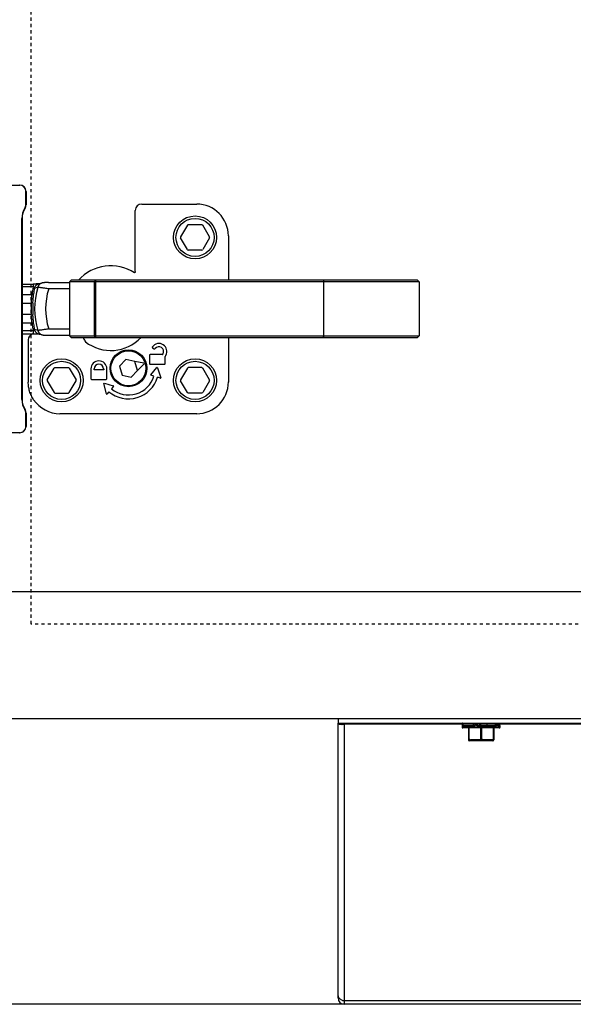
# Model space of a CAD drawing. Header units: millimetres. Extents: x -56303 to -45239, y -20463 to -4540.
# Tile 153 of 256: x -49545 to -49528, y -15368 to -15337. Entities that reach past the tile are written whole.
import ezdxf

# ---------------------------------------------------------------- set-up
doc = ezdxf.new("R2010")
doc.units = ezdxf.units.MM
doc.linetypes.add('Dashed3cust', pattern=[2, 1, -1])
doc.layers.add('_HVAC_podkład', color=8, linetype='Continuous')
doc.layers.add('_HVAC_urzadzenia', color=220, linetype='Continuous', lineweight=35)

# ---------------------------------------------------------------- blocks, each defined once
blk = doc.blocks.new('A$C69557CD5')
at = {"linetype": 'Dashed3cust', "lineweight": -3}
for p, q in [((782.96, 119.69), (782.96, 895.31)), ((1113.16, 119.69), (782.96, 119.69))]:
    blk.add_line(p, q, dxfattribs=at)
at = {"linetype": 'Continuous', "lineweight": -3}
for p, q in [((751.84, 257.96), (779.34, 257.96)), ((781.28, 251.75), (781.28, 255.96)), ((781.34, 255.96), (781.34, 251.75)), ((817.73, 251.96), (835.05, 251.96)), ((815.73, 230.77), (815.73, 249.96)), ((780.03, 190.46), (780.03, 247.46)), ((780.09, 247.46), (780.09, 190.46)), ((832.14, 245.31), (830, 241.61)), ((836.67, 245.46), (832.4, 245.46)), ((839.07, 241.61), (836.93, 245.31)), ((845.03, 241.97), (845.03, 227.96)), ((832.14, 237.61), (830, 241.31)), ((839.07, 241.31), (836.93, 237.61)), ((836.67, 237.46), (832.4, 237.46)), ((780.03, 226.78), (783.6, 226.78)), ((783.54, 226.78), (783.54, 225.87)), ((783.78, 226.79), (783.6, 226.78)), ((783.95, 226.79), (783.78, 226.79)), ((784.1, 226.79), (783.95, 226.79)), ((784.25, 226.79), (784.1, 226.79)), ((784.39, 226.79), (784.25, 226.79)), ((784.51, 226.8), (784.39, 226.79)), ((784.63, 226.8), (784.51, 226.8)), ((784.74, 226.81), (784.63, 226.8)), ((784.84, 226.81), (784.74, 226.81)), ((784.93, 226.81), (784.84, 226.81)), ((785.01, 226.82), (784.93, 226.81)), ((785.08, 226.82), (785.01, 226.82)), ((785.15, 226.83), (785.08, 226.82)), ((785.2, 226.83), (785.15, 226.83)), ((785.25, 226.83), (785.2, 226.83)), ((785.3, 226.84), (785.25, 226.83)), ((785.86, 226.97), (785.3, 226.83)), ((785.33, 226.84), (785.3, 226.84)), ((785.35, 226.84), (785.33, 226.84)), ((785.36, 226.84), (785.35, 226.84)), ((785.37, 226.84), (785.36, 226.84)), ((785.37, 226.85), (785.37, 226.84)), ((786.4, 227.12), (785.86, 226.97)), ((786.42, 227.12), (786.4, 227.12)), ((786.45, 227.13), (786.42, 227.12)), ((786.48, 227.14), (786.45, 227.13)), ((786.51, 227.14), (786.48, 227.14)), ((786.54, 227.15), (786.51, 227.14)), ((786.57, 227.16), (786.54, 227.15)), ((786.6, 227.16), (786.57, 227.16)), ((786.63, 227.17), (786.6, 227.16)), ((786.66, 227.17), (786.63, 227.17)), ((786.69, 227.17), (786.66, 227.17)), ((786.72, 227.18), (786.69, 227.17)), ((786.75, 227.18), (786.72, 227.18)), ((786.78, 227.19), (786.75, 227.18)), ((786.81, 227.19), (786.78, 227.19)), ((786.84, 227.19), (786.81, 227.19)), ((786.88, 227.2), (786.84, 227.19)), ((786.91, 227.2), (786.88, 227.2)), ((786.94, 227.2), (786.91, 227.2)), ((786.98, 227.21), (786.94, 227.2)), ((787.01, 227.21), (786.98, 227.21)), ((787.05, 227.21), (787.01, 227.21)), ((787.13, 227.22), (787.05, 227.21)), ((787.22, 227.22), (787.13, 227.22)), ((787.31, 227.23), (787.22, 227.22)), ((787.41, 227.23), (787.31, 227.23)), ((787.52, 227.23), (787.41, 227.23)), ((787.64, 227.24), (787.52, 227.23)), ((787.78, 227.24), (787.64, 227.24)), ((787.92, 227.24), (787.78, 227.24)), ((788.08, 227.25), (787.92, 227.24)), ((788.24, 227.25), (788.08, 227.25)), ((788.41, 227.25), (788.24, 227.25)), ((788.41, 227.25), (795.03, 227.25)), ((795.03, 227.46), (795.53, 227.96)), ((795.19, 227.61), (795.03, 227.46)), ((795.03, 227.46), (795.03, 210.46)), ((905.03, 227.46), (795.03, 227.46)), ((795.28, 227.7), (795.19, 227.61)), ((795.36, 227.79), (795.28, 227.7)), ((795.45, 227.88), (795.36, 227.79)), ((795.52, 227.95), (795.45, 227.88)), ((904.53, 227.96), (795.53, 227.96)), ((803.15, 227.96), (802.93, 227.46)), ((802.93, 210.46), (802.93, 227.46)), ((803.15, 227.96), (803.15, 209.96)), ((813.78, 227.96), (813.77, 227.96)), ((874.98, 227.96), (874.98, 209.96)), ((874.98, 227.96), (875.09, 227.46)), ((875.09, 210.46), (875.09, 227.46)), ((904.53, 227.96), (905.03, 227.46)), ((905.03, 227.46), (905.03, 210.46)), ((783.54, 225.87), (780.03, 225.87)), ((780.03, 223.47), (783.24, 223.47)), ((795.03, 225.25), (788.48, 225.25)), ((780.03, 220.75), (783, 220.75)), ((783, 217.16), (780.03, 217.16)), ((783.24, 214.44), (780.03, 214.44)), ((783.54, 212.04), (780.03, 212.04)), ((780.03, 211.13), (783.61, 211.13)), ((783.54, 212.04), (783.54, 211.13)), ((783.61, 211.13), (783.79, 211.13)), ((783.79, 211.13), (783.96, 211.12)), ((783.96, 211.12), (784.12, 211.12)), ((784.12, 211.12), (784.27, 211.12)), ((784.27, 211.12), (784.41, 211.12)), ((784.41, 211.12), (784.54, 211.11)), ((784.54, 211.11), (784.66, 211.11)), ((784.66, 211.11), (784.77, 211.11)), ((784.77, 211.11), (784.87, 211.1)), ((784.87, 211.1), (784.95, 211.1)), ((784.95, 211.1), (785.04, 211.09)), ((785.04, 211.09), (785.11, 211.09)), ((785.11, 211.09), (785.17, 211.08)), ((785.17, 211.08), (785.23, 211.08)), ((785.23, 211.08), (785.28, 211.08)), ((785.28, 211.08), (785.32, 211.07)), ((785.3, 211.09), (785.49, 211.04)), ((785.32, 211.07), (785.33, 211.07)), ((785.33, 211.07), (785.35, 211.07)), ((785.35, 211.07), (785.36, 211.07)), ((785.36, 211.07), (785.37, 211.07)), ((785.49, 211.04), (786.05, 210.89)), ((786.05, 210.89), (786.42, 210.79)), ((788.48, 212.66), (795.03, 212.66)), ((782.03, 209.26), (782.03, 195.94)), ((786.42, 210.79), (786.45, 210.78)), ((786.45, 210.78), (786.48, 210.78)), ((786.48, 210.78), (786.51, 210.77)), ((786.51, 210.77), (786.54, 210.76)), ((786.54, 210.76), (786.57, 210.76)), ((786.57, 210.76), (786.6, 210.75)), ((786.6, 210.75), (786.63, 210.75)), ((786.63, 210.75), (786.66, 210.74)), ((786.66, 210.74), (786.69, 210.74)), ((786.69, 210.74), (786.72, 210.73)), ((786.72, 210.73), (786.75, 210.73)), ((786.75, 210.73), (786.78, 210.73)), ((786.78, 210.73), (786.81, 210.72)), ((786.81, 210.72), (786.84, 210.72)), ((786.84, 210.72), (786.88, 210.72)), ((786.88, 210.72), (786.91, 210.71)), ((786.91, 210.71), (786.94, 210.71)), ((786.94, 210.71), (786.98, 210.71)), ((786.98, 210.71), (787.01, 210.7)), ((787.01, 210.7), (787.05, 210.7)), ((787.05, 210.7), (787.13, 210.7)), ((787.13, 210.7), (787.22, 210.69)), ((787.22, 210.69), (787.31, 210.69)), ((787.31, 210.69), (787.41, 210.68)), ((787.41, 210.68), (787.52, 210.68)), ((787.52, 210.68), (787.64, 210.67)), ((787.64, 210.67), (787.78, 210.67)), ((787.78, 210.67), (787.92, 210.67)), ((787.92, 210.67), (788.08, 210.67)), ((788.08, 210.67), (788.24, 210.66)), ((788.24, 210.66), (788.41, 210.66)), ((788.41, 210.66), (795.03, 210.66)), ((795.53, 209.96), (795.03, 210.46)), ((795.03, 210.46), (905.03, 210.46)), ((795.1, 210.39), (795.19, 210.3)), ((795.19, 210.3), (795.28, 210.21)), ((795.28, 210.21), (795.36, 210.12)), ((795.36, 210.12), (795.45, 210.03)), ((795.45, 210.03), (795.52, 209.97)), ((795.53, 209.96), (904.53, 209.96)), ((803.15, 209.96), (802.93, 210.46)), ((845.03, 209.96), (845.03, 195.94)), ((874.98, 209.96), (875.09, 210.46)), ((905.03, 210.46), (904.53, 209.96)), ((821.17, 206.71), (821.7, 206.41)), ((824.46, 204.82), (824.36, 204.66)), ((812.74, 203.05), (810.74, 200.94)), ((815.58, 202.37), (812.74, 203.05)), ((816.41, 199.58), (815.58, 202.37)), ((818.36, 201.82), (815.58, 202.36)), ((818.44, 201.56), (816.4, 199.6)), ((820.17, 204.36), (820.17, 201.76)), ((824.19, 204.56), (820.37, 204.56)), ((820.37, 201.56), (824.97, 201.56)), ((825.17, 201.76), (825.17, 204.01)), ((825.2, 204.11), (825.32, 204.32)), ((788, 196.61), (790.14, 200.31)), ((790.4, 200.46), (794.67, 200.46)), ((794.93, 200.31), (797.07, 196.61)), ((801.77, 200.06), (801.77, 196.96)), ((802.77, 199.76), (802.77, 200.06)), ((805.77, 199.76), (802.77, 199.76)), ((805.77, 200.06), (805.77, 199.76)), ((806.77, 196.96), (806.77, 200.06)), ((810.74, 200.94), (811.57, 198.14)), ((814.4, 197.46), (816.41, 199.58)), ((820.6, 198.24), (822.5, 200.46)), ((822.67, 200.43), (823.78, 197.28)), ((832.14, 200.31), (830, 196.61)), ((836.67, 200.46), (832.4, 200.46)), ((839.07, 196.61), (836.93, 200.31)), ((788, 196.31), (790.14, 192.61)), ((794.93, 192.61), (797.07, 196.31)), ((801.97, 196.76), (806.57, 196.76)), ((806.63, 192.2), (805.85, 195.45)), ((805.98, 195.57), (808.78, 194.74)), ((811.57, 198.14), (814.4, 197.46)), ((821.6, 197.79), (820.65, 198.08)), ((823.66, 197.15), (822.75, 197.43)), ((832.14, 192.61), (830, 196.31)), ((839.07, 196.31), (836.93, 192.61)), ((790.4, 192.46), (794.67, 192.46)), ((807.42, 192.89), (806.81, 192.16)), ((808.83, 194.58), (808.19, 193.81)), ((836.67, 192.46), (832.4, 192.46)), ((781.28, 181.96), (781.28, 186.16)), ((781.34, 186.16), (781.34, 181.96)), ((835.05, 185.96), (792.02, 185.96)), ((779.34, 179.96), (751.84, 179.96)), ((879.56, 90), (2479.56, 90)), ((879.56, 90), (879.56, 88.5)), ((879.56, 88.5), (2479.56, 88.5)), ((879.56, 2), (879.56, 88.5)), ((881.56, 0), (881.56, 88.5)), ((918.58, 88.23), (881.56, 88.23)), ((918.56, 88.1), (918.56, 88.09)), ((918.56, 88.1), (918.56, 88.03)), ((918.56, 88.03), (918.56, 87.3)), ((930.56, 87.3), (918.56, 87.3)), ((918.58, 87.89), (918.58, 87.9)), ((918.58, 87.89), (918.58, 87.9)), ((918.62, 87.7), (922.59, 87.7)), ((930.26, 87), (918.86, 87)), ((918.93, 88), (922.51, 88)), ((920.56, 87), (920.56, 83.3)), ((920.71, 87), (920.71, 83.5)), ((922.67, 88.29), (922.51, 87.98)), ((922.78, 88.48), (922.67, 88.29)), ((923.51, 87.7), (929.34, 87.7)), ((923.64, 88), (929, 88)), ((924.41, 87), (924.41, 83.5)), ((924.71, 87), (924.71, 83.5)), ((928.41, 87), (928.41, 83.5)), ((928.56, 87), (928.56, 83.3)), ((929.37, 88.38), (929.32, 88.43)), ((929.47, 88.27), (929.37, 88.38)), ((929.57, 88.17), (929.47, 88.27)), ((1294.61, 88.23), (929.51, 88.23)), ((929.67, 88.07), (929.57, 88.17)), ((929.76, 87.97), (929.67, 88.07)), ((929.73, 88), (930.26, 88)), ((929.8, 87.92), (929.76, 87.97)), ((929.86, 87.7), (930.56, 87.7)), ((930.56, 87.3), (930.56, 87.7)), ((920.56, 83.5), (920.71, 83.5)), ((921.48, 83.04), (920.72, 83.04)), ((928.26, 83), (920.86, 83)), ((923.68, 83.3), (921.44, 83.3)), ((925.32, 83.04), (923.8, 83.04)), ((924.41, 83.5), (924.71, 83.5)), ((927.68, 83.3), (925.44, 83.3)), ((928.4, 83.04), (927.65, 83.04)), ((928.41, 83.5), (928.56, 83.5)), ((879.56, 2), (879.82, 2)), ((2477.56, 1.06), (881.56, 1.06)), ((2477.56, 0), (881.56, 0))]:
    blk.add_line(p, q, dxfattribs=at)
at = {"lineweight": -3}
for p, q in [((386.56, 130), (2972.56, 130)), ((384.56, 90), (2974.56, 90))]:
    blk.add_line(p, q, dxfattribs=at)
at = {"linetype": 'Continuous', "lineweight": -3}
for centre, major_axis, ratio, start_param, end_param in [((779.28, 255.96), (1.41, 1.41), 1, 5.497787, 7.068583), ((779.34, 255.96), (1.41, 1.41), 1, 5.497787, 7.068583), ((779.28, 251.75), (-1.41, 1.41), 1, 3.360426, 3.926991), ((779.34, 251.75), (-1.41, 1.41), 1, 3.360426, 3.926991), ((817.74, 249.95), (-1.42, 1.42), 0.997265, -0.784029, 0.784029), ((835.02, 241.94), (7.09, 7.09), 0.997265, 5.499157, 7.067214), ((786.03, 247.46), (4.24, 4.24), 1, 1.78963, 2.356194), ((786.09, 247.46), (-4.24, 4.24), 1, 0.218834, 0.785398), ((834.53, 241.46), (-4.79, 4.79), 1, 3.926991, 10.210176), ((834.53, 241.46), (-4.24, 4.24), 1, 3.926991, 10.210176), ((832.4, 245.16), (-0.212, 0.212), 1, -0.785398, 0.261799), ((836.67, 245.16), (0.212, 0.212), 1, 6.021386, 7.068583), ((830.26, 241.46), (-0.212, 0.212), 1, 0.261799, 1.308997), ((838.81, 241.46), (-0.212, 0.212), 1, 3.403392, 4.45059), ((832.4, 237.76), (0.212, 0.212), 1, 2.879793, 3.926991), ((836.67, 237.76), (-0.212, 0.212), 1, 2.356194, 3.403392), ((808.03, 218.96), (9.62, 9.62), 1, 0.205424, 1.632958), ((808.36, 221.55), (17.81, 17.81), 1, 2.183739, 2.279888), ((808.03, 218.96), (-16.96, 16.96), 1, 0.49868, 1.072116), ((808.35, 221.82), (-17.47, 17.47), 1, 0.640006, 0.711346), ((808.03, 218.96), (14.53, 14.53), 1, 2.044887, 2.667502), ((808.03, 218.96), (17.75, 17.75), 1, 2.284724, 2.427665), ((808.03, 218.96), (-17.4, 17.4), 1, 0.713927, 0.856869), ((808.36, 216.36), (-17.81, 17.81), 1, 0.861701, 0.957857), ((808.35, 216.09), (17.46, 17.46), 1, 2.430245, 2.501589), ((784.03, 209.26), (1.41, 1.41), 1, 1.146142, 2.356792), ((808.03, 218.96), (9.26, 9.26), 1, 3.268105, 4.740372), ((823.16, 205.57), (1.77, 1.77), 1, 4.974188, 8.028715), ((813.57, 200.26), (4.1, 4.1), 1, 5.497787, 11.780972), ((813.57, 200.26), (3.89, 3.89), 1, 5.497787, 11.780972), ((813.57, 200.26), (3.89, 3.89), 1, 5.497787, 11.780972), ((821.27, 206.89), (-0.141, 0.141), 1, 0.174733, 1.832596), ((821.8, 206.59), (-0.141, 0.141), 1, 1.832596, 3.285472), ((823.16, 205.57), (1.06, 1.06), 1, 4.974188, 7.997861), ((824.19, 204.76), (-0.141, 0.141), 1, 2.356194, 3.403392), ((792.53, 196.46), (4.79, 4.79), 1, 5.497787, 11.780972), ((792.53, 196.46), (4.24, 4.24), 1, 5.497787, 11.780972), ((804.27, 200.06), (-1.77, 1.77), 1, 3.926991, 7.068583), ((804.27, 200.06), (-1.06, 1.06), 1, 3.926991, 7.068583), ((818.34, 201.67), (-0.106, 0.106), 1, 3.124139, 5.305801), ((820.37, 204.36), (0.141, 0.141), 1, 0.785398, 2.356194), ((820.37, 201.76), (0.141, 0.141), 1, 2.356194, 3.926991), ((824.97, 201.76), (-0.141, 0.141), 1, 2.356194, 3.926991), ((825.37, 204.01), (0.141, 0.141), 1, 1.832596, 2.356194), ((834.53, 196.46), (4.79, 4.79), 1, 5.497787, 11.780972), ((834.53, 196.46), (4.24, 4.24), 1, 5.497787, 11.780972), ((790.4, 200.16), (-0.212, 0.212), 1, -0.785398, 0.261799), ((794.67, 200.16), (0.212, 0.212), 1, 6.021386, 7.068583), ((822.57, 200.39), (0.0707, 0.0707), 1, 5.838107, 7.932502), ((832.4, 200.16), (-0.212, 0.212), 1, -0.785398, 0.261799), ((836.67, 200.16), (0.212, 0.212), 1, 6.021386, 7.068583), ((788.26, 196.46), (0.212, 0.212), 1, 1.832596, 2.879793), ((796.81, 196.46), (-0.212, 0.212), 1, 3.403392, 4.45059), ((801.97, 196.96), (-0.141, 0.141), 1, 0.785398, 2.356194), ((805.95, 195.47), (0.0707, 0.0707), 1, 0.497438, 2.591833), ((806.57, 196.96), (0.141, 0.141), 1, 3.926991, 5.497787), ((813.57, 200.26), (-6.79, 6.79), 1, 1.660163, 3.628184), ((813.57, 200.26), (-5.94, 5.94), 1, 1.660163, 3.628184), ((820.68, 198.18), (0.0707, 0.0707), 1, 1.649317, 3.628184), ((823.69, 197.25), (0.0707, 0.0707), 1, 3.628184, 5.838107), ((830.26, 196.46), (0.212, 0.212), 1, 1.832596, 2.879793), ((835.02, 195.97), (-7.09, 7.09), 0.997265, 2.357564, 3.925621), ((838.81, 196.46), (0.212, 0.212), 1, 4.974188, 6.021386), ((790.4, 192.76), (0.212, 0.212), 1, 2.879793, 3.926991), ((794.67, 192.76), (-0.212, 0.212), 1, 2.356194, 3.403392), ((808.75, 194.64), (-0.0707, 0.0707), 1, 3.23096, 5.209827), ((832.4, 192.76), (0.212, 0.212), 1, 2.879793, 3.926991), ((836.67, 192.76), (-0.212, 0.212), 1, 2.356194, 3.403392), ((786.03, 190.46), (-4.24, 4.24), 1, 0.785398, 1.351962), ((786.09, 190.46), (4.24, 4.24), 1, 2.356194, 2.922759), ((792.05, 195.97), (7.09, 7.09), 0.997265, 2.948835, 3.925621), ((806.73, 192.23), (0.0707, 0.0707), 1, 2.591833, 4.801756), ((779.28, 186.16), (1.41, 1.41), 1, 5.497787, 6.064351), ((779.34, 186.16), (1.41, 1.41), 1, 5.497787, 6.064351), ((779.28, 181.96), (-1.41, 1.41), 1, 2.356194, 3.926991), ((779.34, 181.96), (-1.41, 1.41), 1, 2.356194, 3.926991), ((934.78, 87.9), (-11.47, 11.47), 1, 0.773699, 0.778801), ((920.38, 88.15), (-1.28, 1.28), 1, 0.820757, 0.92481), ((934.8, 87.9), (11.48, 11.48), 1, 2.349598, 2.356199), ((918.86, 87.3), (-0.212, 0.212), 1, 0.785398, 2.356194), ((920.45, 88.16), (-1.34, 1.34), 1, 0.929117, 1.034022), ((918.93, 87.7), (0.211, 0.211), 1, 0.785094, 0.85502), ((924.56, 88.5), (2.5, 0), 0.57735, 3.141593, 3.495334), ((994.4, 46.46), (58.56, 58.56), 1, 1.829443, 1.834884), ((946.57, 127.34), (-32.2, 32.2), 1, 1.806983, 1.828425), ((947.85, 131.82), (-35.63, 35.63), 1, 1.836254, 1.852055), ((924.56, 88.5), (-2.49, 1.4), 0.136294, 1.33319, 1.686932), ((924.56, 88.5), (1.79, 4.27), 0.408882, -1.516664, -1.400936), ((905.45, 96.04), (17.6, 17.6), 1, 5.168783, 5.189937), ((929, 87.8), (-0.138, 0.138), 1, -0.815519, -0.785425), ((906.9, 95.94), (-16.91, 16.91), 1, 3.575007, 3.592326), ((930.26, 87.7), (-0.212, 0.212), 1, 3.926991, 5.497787), ((930.26, 87.3), (0.212, 0.212), 1, 3.926991, 5.497787), ((920.86, 83.3), (-0.212, 0.212), 1, 0.785398, 2.356194), ((900.81, 84.28), (14.1, 14.1), 1, 5.435298, 5.445527), ((928.26, 83.3), (0.212, 0.212), 1, 3.926991, 5.497787), ((946.44, 84.18), (-12.78, 12.78), 1, 0.837508, 0.848799), ((881.56, 2), (-1.41, 1.41), 1, 0.785398, 2.356194)]:
    blk.add_ellipse(centre, major_axis=major_axis, ratio=ratio, start_param=start_param, end_param=end_param, dxfattribs=at)
for points, knots in [([(815.73, 230.77), (815.73, 230.73), (815.72, 230.64), (815.67, 230.52), (815.6, 230.41), (815.53, 230.35), (815.49, 230.33)], [0, 0, 0, 0, 0.250038, 0.500055, 0.750043, 1, 1, 1, 1]), ([(785.3, 226.83), (785.22, 226.8), (785.05, 226.75), (784.82, 226.63), (784.61, 226.48), (784.41, 226.31), (784.24, 226.11), (784.1, 225.89), (783.99, 225.65), (783.94, 225.49), (783.91, 225.4)], [0, 0, 0, 0, 0.124251, 0.248591, 0.373101, 0.497852, 0.622897, 0.748267, 0.873973, 1, 1, 1, 1]), ([(786.4, 227.12), (786.32, 227.1), (786.16, 227.04), (785.93, 226.93), (785.72, 226.79), (785.53, 226.62), (785.36, 226.43), (785.22, 226.22), (785.1, 225.99), (785.05, 225.82), (785.02, 225.74)], [0, 0, 0, 0, 0.124256, 0.248599, 0.37311, 0.497859, 0.6229, 0.748267, 0.87397, 1, 1, 1, 1]), ([(795.52, 227.95), (795.52, 227.95), (795.52, 227.95), (795.53, 227.96), (795.53, 227.96)], [0, 0, 0, 0, 0.557247, 1, 1, 1, 1]), ([(783, 220.75), (783.02, 220.99), (783.06, 221.46), (783.12, 222.16), (783.18, 222.83), (783.22, 223.26), (783.24, 223.47)], [0, 0, 0, 0, 0.263365, 0.521321, 0.768572, 1, 1, 1, 1]), ([(783.49, 220.71), (783.51, 220.97), (783.55, 221.48), (783.61, 222.24), (783.67, 222.96), (783.7, 223.42), (783.72, 223.65)], [0, 0, 0, 0, 0.263884, 0.522113, 0.76921, 1, 1, 1, 1]), ([(785.02, 225.74), (784.93, 225.71), (784.56, 225.6), (784.19, 225.49), (783.91, 225.4)], [0, 0, 0, 0, 0.251434, 1, 1, 1, 1]), ([(788.48, 225.25), (788.28, 225.28), (787.88, 225.35), (787.3, 225.45), (786.76, 225.53), (786.26, 225.6), (785.89, 225.65), (785.62, 225.68), (785.46, 225.7), (785.31, 225.72), (785.2, 225.73), (785.1, 225.74), (785.05, 225.74), (785.02, 225.74)], [0, 0, 0, 0, 0.175275, 0.34536, 0.505209, 0.650043, 0.775469, 0.829669, 0.877613, 0.918919, 0.953258, 0.980354, 1, 1, 1, 1]), ([(783.24, 214.44), (783.22, 214.65), (783.18, 215.09), (783.12, 215.75), (783.06, 216.45), (783.02, 216.92), (783, 217.16)], [0, 0, 0, 0, 0.231428, 0.478679, 0.736635, 1, 1, 1, 1]), ([(783.72, 214.26), (783.7, 214.49), (783.67, 214.96), (783.61, 215.68), (783.55, 216.43), (783.51, 216.94), (783.49, 217.2)], [0, 0, 0, 0, 0.23079, 0.477887, 0.736116, 1, 1, 1, 1]), ([(783.91, 212.51), (783.94, 212.43), (783.99, 212.26), (784.1, 212.02), (784.24, 211.8), (784.41, 211.6), (784.61, 211.43), (784.82, 211.28), (785.05, 211.16), (785.22, 211.11), (785.3, 211.09)], [0, 0, 0, 0, 0.126027, 0.251733, 0.377103, 0.502148, 0.626899, 0.751409, 0.875749, 1, 1, 1, 1]), ([(785.02, 212.17), (784.93, 212.2), (784.56, 212.31), (784.19, 212.43), (783.91, 212.51)], [0, 0, 0, 0, 0.251434, 1, 1, 1, 1]), ([(788.48, 212.66), (788.28, 212.63), (787.88, 212.56), (787.3, 212.47), (786.76, 212.38), (786.26, 212.31), (785.89, 212.26), (785.62, 212.23), (785.46, 212.21), (785.31, 212.19), (785.2, 212.18), (785.1, 212.17), (785.05, 212.17), (785.02, 212.17)], [0, 0, 0, 0, 0.175275, 0.34536, 0.505209, 0.650043, 0.775469, 0.829669, 0.877613, 0.918919, 0.953258, 0.980354, 1, 1, 1, 1]), ([(785.02, 212.17), (785.05, 212.09), (785.1, 211.93), (785.22, 211.7), (785.36, 211.48), (785.53, 211.29), (785.72, 211.12), (785.93, 210.98), (786.16, 210.87), (786.32, 210.82), (786.4, 210.79)], [0, 0, 0, 0, 0.12603, 0.251733, 0.3771, 0.502141, 0.62689, 0.751401, 0.875744, 1, 1, 1, 1]), ([(795.53, 209.96), (795.53, 209.96), (795.52, 209.96), (795.52, 209.96), (795.52, 209.97)], [0, 0, 0, 0, 0.442814, 1, 1, 1, 1]), ([(799.21, 209.96), (799.26, 209.85), (799.52, 209.39), (799.79, 208.94), (800.01, 208.6)], [0, 0, 0, 0, 0.223828, 1, 1, 1, 1]), ([(783.73, 190.37), (783.46, 190.77), (782.97, 191.63), (782.43, 193.02), (782.11, 194.46), (782.03, 195.45), (782.03, 195.94)], [0, 0, 0, 0, 0.249886, 0.499836, 0.74987, 1, 1, 1, 1]), ([(879.57, 88.5), (879.59, 88.46), (879.63, 88.41), (879.71, 88.35), (879.78, 88.31), (879.87, 88.27), (880.02, 88.22), (880.24, 88.18), (880.53, 88.15), (880.85, 88.15), (881.2, 88.17), (881.44, 88.21), (881.56, 88.23)], [0, 0, 0, 0, 0.057675, 0.09375, 0.135303, 0.182508, 0.235335, 0.35703, 0.498059, 0.654995, 0.82378, 1, 1, 1, 1]), ([(918.86, 88.5), (918.84, 88.5), (918.79, 88.49), (918.73, 88.46), (918.68, 88.41), (918.62, 88.34), (918.58, 88.23), (918.56, 88.14), (918.56, 88.1)], [0, 0, 0, 0, 0.128012, 0.255165, 0.381118, 0.50613, 0.75354, 1, 1, 1, 1]), ([(918.91, 88), (918.87, 87.99), (918.79, 87.97), (918.7, 87.91), (918.64, 87.81), (918.62, 87.73), (918.62, 87.7)], [0, 0, 0, 0, 0.251965, 0.504193, 0.754006, 1, 1, 1, 1]), ([(918.91, 88), (918.89, 88.08), (918.86, 88.25), (918.86, 88.41), (918.86, 88.5)], [0, 0, 0, 0, 0.502121, 1, 1, 1, 1]), ([(922.51, 87.98), (922.5, 87.98), (922.5, 87.96), (922.5, 87.92), (922.52, 87.86), (922.55, 87.78), (922.58, 87.73), (922.59, 87.7)], [0, 0, 0, 0, 0.065094, 0.150922, 0.381423, 0.672392, 1, 1, 1, 1]), ([(922.78, 88.48), (922.78, 88.48), (922.77, 88.45), (922.77, 88.41), (922.77, 88.37), (922.77, 88.3), (922.79, 88.2), (922.81, 88.13), (922.82, 88.09)], [0, 0, 0, 0, 0.073231, 0.170242, 0.285595, 0.414323, 0.697721, 1, 1, 1, 1]), ([(922.8, 88.5), (922.8, 88.5), (922.79, 88.49), (922.78, 88.49), (922.78, 88.48)], [0, 0, 0, 0, 0.456452, 1, 1, 1, 1]), ([(923.62, 87.98), (923.61, 87.96), (923.59, 87.93), (923.56, 87.86), (923.54, 87.78), (923.52, 87.73), (923.51, 87.7)], [0, 0, 0, 0, 0.174122, 0.413225, 0.696391, 1, 1, 1, 1]), ([(923.64, 88), (923.64, 88), (923.63, 87.99), (923.62, 87.98), (923.62, 87.98)], [0, 0, 0, 0, 0.401454, 1, 1, 1, 1]), ([(923.64, 88), (923.64, 88), (923.64, 88), (923.64, 88), (923.64, 88)], [0, 0, 0, 0, 0.211946, 1, 1, 1, 1]), ([(929, 88), (929.04, 88), (929.12, 87.97), (929.21, 87.9), (929.29, 87.81), (929.33, 87.74), (929.34, 87.7)], [0, 0, 0, 0, 0.229724, 0.486785, 0.749143, 1, 1, 1, 1]), ([(929.17, 88.5), (929.2, 88.5), (929.25, 88.48), (929.3, 88.45), (929.32, 88.43)], [0, 0, 0, 0, 0.477779, 1, 1, 1, 1]), ([(929.32, 88.43), (929.34, 88.4), (929.38, 88.35), (929.45, 88.24), (929.47, 88.15), (929.48, 88.09)], [0, 0, 0, 0, 0.247797, 0.500066, 1, 1, 1, 1]), ([(929.86, 87.7), (929.83, 87.73), (929.71, 87.87), (929.58, 87.99), (929.48, 88.09)], [0, 0, 0, 0, 0.241144, 1, 1, 1, 1]), ([(929.8, 87.92), (929.82, 87.89), (929.86, 87.82), (929.86, 87.74), (929.86, 87.7)], [0, 0, 0, 0, 0.48431, 1, 1, 1, 1]), ([(920.56, 83.5), (920.56, 83.47), (920.57, 83.42), (920.62, 83.32), (920.68, 83.26), (920.73, 83.24)], [0, 0, 0, 0, 0.247799, 0.497733, 1, 1, 1, 1]), ([(920.56, 83.3), (920.56, 83.27), (920.57, 83.22), (920.6, 83.14), (920.65, 83.08), (920.7, 83.05), (920.72, 83.04)], [0, 0, 0, 0, 0.249017, 0.497956, 0.748404, 1, 1, 1, 1]), ([(920.71, 83.5), (920.7, 83.48), (920.7, 83.44), (920.69, 83.38), (920.7, 83.32), (920.71, 83.27), (920.73, 83.24)], [0, 0, 0, 0, 0.30353, 0.446486, 0.580007, 1, 1, 1, 1]), ([(920.71, 83.5), (920.77, 83.48), (921.01, 83.4), (921.26, 83.34), (921.44, 83.3)], [0, 0, 0, 0, 0.250689, 1, 1, 1, 1]), ([(920.72, 83.04), (920.74, 83.03), (920.79, 83), (920.84, 83), (920.86, 83)], [0, 0, 0, 0, 0.501958, 1, 1, 1, 1]), ([(920.73, 83.24), (920.79, 83.22), (921.04, 83.14), (921.29, 83.08), (921.48, 83.04)], [0, 0, 0, 0, 0.250523, 1, 1, 1, 1]), ([(921.48, 83.04), (921.47, 83.05), (921.45, 83.09), (921.43, 83.17), (921.43, 83.25), (921.44, 83.3)], [0, 0, 0, 0, 0.196913, 0.434689, 1, 1, 1, 1]), ([(921.44, 83.3), (921.44, 83.26), (921.45, 83.19), (921.47, 83.1), (921.51, 83.05), (921.53, 83.02), (921.56, 83), (921.58, 83), (921.59, 83)], [0, 0, 0, 0, 0.318428, 0.601554, 0.722131, 0.826876, 0.917762, 1, 1, 1, 1]), ([(921.59, 83), (921.57, 83), (921.53, 83.01), (921.49, 83.03), (921.48, 83.04)], [0, 0, 0, 0, 0.488613, 1, 1, 1, 1]), ([(923.68, 83.3), (923.74, 83.31), (923.99, 83.37), (924.23, 83.44), (924.41, 83.5)], [0, 0, 0, 0, 0.249387, 1, 1, 1, 1]), ([(923.68, 83.3), (923.68, 83.28), (923.69, 83.26), (923.7, 83.22), (923.71, 83.18), (923.73, 83.15), (923.74, 83.11), (923.77, 83.08), (923.79, 83.05), (923.8, 83.04)], [0, 0, 0, 0, 0.137651, 0.27658, 0.413794, 0.545491, 0.670822, 0.789976, 1, 1, 1, 1]), ([(923.83, 83), (923.82, 83), (923.8, 83), (923.77, 83.02), (923.75, 83.05), (923.71, 83.1), (923.69, 83.19), (923.68, 83.26), (923.68, 83.3)], [0, 0, 0, 0, 0.082313, 0.173261, 0.278086, 0.398729, 0.681863, 1, 1, 1, 1]), ([(923.8, 83.04), (923.87, 83.05), (924.12, 83.11), (924.37, 83.18), (924.56, 83.24)], [0, 0, 0, 0, 0.249256, 1, 1, 1, 1]), ([(923.8, 83.04), (923.81, 83.03), (923.81, 83.02), (923.82, 83.01), (923.83, 83), (923.83, 83)], [0, 0, 0, 0, 0.366263, 0.650412, 1, 1, 1, 1]), ([(924.41, 83.5), (924.42, 83.47), (924.44, 83.42), (924.47, 83.35), (924.51, 83.29), (924.54, 83.25), (924.56, 83.24)], [0, 0, 0, 0, 0.275227, 0.543554, 0.788942, 1, 1, 1, 1]), ([(924.71, 83.5), (924.7, 83.47), (924.69, 83.42), (924.65, 83.35), (924.61, 83.29), (924.58, 83.25), (924.56, 83.24)], [0, 0, 0, 0, 0.275227, 0.543554, 0.788942, 1, 1, 1, 1]), ([(924.56, 83.24), (924.62, 83.22), (924.87, 83.14), (925.13, 83.08), (925.32, 83.04)], [0, 0, 0, 0, 0.250829, 1, 1, 1, 1]), ([(924.71, 83.5), (924.77, 83.48), (925.01, 83.4), (925.26, 83.34), (925.44, 83.3)], [0, 0, 0, 0, 0.250674, 1, 1, 1, 1]), ([(925.44, 83.3), (925.44, 83.26), (925.43, 83.19), (925.41, 83.1), (925.38, 83.05), (925.35, 83.02), (925.32, 83), (925.3, 83), (925.29, 83)], [0, 0, 0, 0, 0.318428, 0.601554, 0.722131, 0.826876, 0.917762, 1, 1, 1, 1]), ([(925.29, 83), (925.3, 83), (925.31, 83.01), (925.31, 83.02), (925.32, 83.03), (925.32, 83.04)], [0, 0, 0, 0, 0.349519, 0.633712, 1, 1, 1, 1]), ([(925.32, 83.04), (925.33, 83.05), (925.36, 83.09), (925.41, 83.17), (925.43, 83.25), (925.44, 83.3)], [0, 0, 0, 0, 0.211275, 0.456262, 1, 1, 1, 1]), ([(927.53, 83), (927.54, 83), (927.56, 83), (927.59, 83.02), (927.62, 83.05), (927.65, 83.1), (927.67, 83.19), (927.68, 83.26), (927.68, 83.3)], [0, 0, 0, 0, 0.082313, 0.173261, 0.278086, 0.398729, 0.681863, 1, 1, 1, 1]), ([(927.65, 83.04), (927.63, 83.03), (927.59, 83.01), (927.55, 83), (927.53, 83)], [0, 0, 0, 0, 0.511314, 1, 1, 1, 1]), ([(927.68, 83.3), (927.68, 83.28), (927.68, 83.26), (927.69, 83.22), (927.69, 83.18), (927.69, 83.15), (927.68, 83.11), (927.67, 83.08), (927.66, 83.05), (927.65, 83.04)], [0, 0, 0, 0, 0.148689, 0.293836, 0.433014, 0.565355, 0.689392, 0.802574, 1, 1, 1, 1]), ([(927.65, 83.04), (927.71, 83.05), (927.96, 83.11), (928.21, 83.18), (928.39, 83.24)], [0, 0, 0, 0, 0.249631, 1, 1, 1, 1]), ([(927.68, 83.3), (927.74, 83.31), (927.99, 83.37), (928.23, 83.44), (928.41, 83.5)], [0, 0, 0, 0, 0.249398, 1, 1, 1, 1]), ([(928.26, 83), (928.29, 83), (928.34, 83), (928.38, 83.03), (928.4, 83.04)], [0, 0, 0, 0, 0.497968, 1, 1, 1, 1]), ([(928.56, 83.5), (928.56, 83.47), (928.55, 83.42), (928.51, 83.32), (928.44, 83.26), (928.39, 83.24)], [0, 0, 0, 0, 0.247799, 0.497733, 1, 1, 1, 1]), ([(928.41, 83.5), (928.42, 83.48), (928.43, 83.44), (928.43, 83.38), (928.43, 83.32), (928.41, 83.27), (928.39, 83.24)], [0, 0, 0, 0, 0.30353, 0.446487, 0.580008, 1, 1, 1, 1]), ([(928.4, 83.04), (928.45, 83.06), (928.53, 83.14), (928.56, 83.25), (928.56, 83.3)], [0, 0, 0, 0, 0.502083, 1, 1, 1, 1]), ([(879.56, 2.7), (879.56, 2.6), (879.59, 2.42), (879.71, 2.15), (879.9, 1.9), (880.15, 1.67), (880.45, 1.47), (880.8, 1.3), (881.17, 1.16), (881.43, 1.09), (881.56, 1.06)], [0, 0, 0, 0, 0.098675, 0.202345, 0.314579, 0.436916, 0.568997, 0.708957, 0.85385, 1, 1, 1, 1])]:
    blk.add_open_spline(points, degree=3, knots=knots, dxfattribs=at)

msp = doc.modelspace()

# ---------------------------------------------------------------- linework, layer by layer
at = {"layer": '_HVAC_podkład'}
msp.add_line((-49134.762, -15368.138), (-49854.547, -15368.138), dxfattribs=at)

# ---------------------------------------------------------------- block references
at = {"layer": '_HVAC_urzadzenia', "xscale": 0.09999999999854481, "yscale": 0.1000000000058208, "zscale": 0.1}
msp.add_blockref('A$C69557CD5', (-49623.4, -15368.138), dxfattribs=at)

doc.saveas('drawing.dxf')
